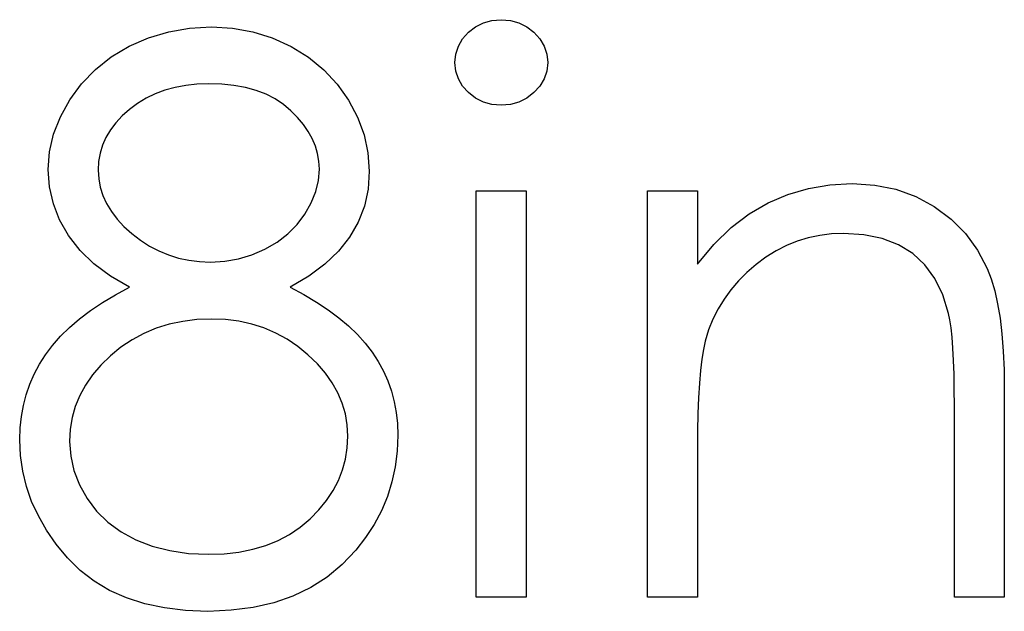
# Model space of a CAD drawing. Header units: inches. Extents: x 1694 to 2505, y -239 to -56.
# Tile 238 of 256: x 1860.08 to 1860.324, y -87.895 to -87.748. Entities that reach past the tile are written whole.
import ezdxf

# ---------------------------------------------------------------- set-up
doc = ezdxf.new("R2010")
doc.units = ezdxf.units.IN
doc.header["$LTSCALE"] = 0.5
doc.header["$MEASUREMENT"] = 0

msp = doc.modelspace()

# ---------------------------------------------------------------- linework, layer by layer
at = {"color": 7, "linetype": 'Continuous'}
for p, q in [((1860.11711, -87.75109), (1860.12227, -87.75018)), ((1860.12227, -87.75018), (1860.12766, -87.74987)), ((1860.12766, -87.74987), (1860.1329, -87.75018)), ((1860.1329, -87.75018), (1860.13792, -87.75109)), ((1860.19134, -87.75123), (1860.1931, -87.74987)), ((1860.1931, -87.74987), (1860.19506, -87.74888)), ((1860.19506, -87.74888), (1860.19713, -87.7483)), ((1860.19713, -87.7483), (1860.1994, -87.74811)), ((1860.1994, -87.74811), (1860.20169, -87.7483)), ((1860.20169, -87.7483), (1860.20381, -87.74888)), ((1860.20381, -87.74888), (1860.20577, -87.74987)), ((1860.20577, -87.74987), (1860.20754, -87.75123)), ((1860.10731, -87.7547), (1860.11212, -87.75258)), ((1860.11212, -87.75258), (1860.11711, -87.75109)), ((1860.13792, -87.75109), (1860.14276, -87.75263)), ((1860.14276, -87.75263), (1860.14739, -87.75476)), ((1860.18987, -87.75286), (1860.19134, -87.75123)), ((1860.20754, -87.75123), (1860.20903, -87.75286)), ((1860.10287, -87.75735), (1860.10731, -87.7547)), ((1860.14739, -87.75476), (1860.1517, -87.75741)), ((1860.18819, -87.75664), (1860.18883, -87.75468)), ((1860.18883, -87.75468), (1860.18987, -87.75286)), ((1860.20903, -87.75286), (1860.21008, -87.75468)), ((1860.21008, -87.75468), (1860.21071, -87.75664)), ((1860.09895, -87.76045), (1860.10287, -87.75735)), ((1860.1517, -87.75741), (1860.15548, -87.76053)), ((1860.18797, -87.75876), (1860.18819, -87.75664)), ((1860.21071, -87.75664), (1860.21094, -87.75876)), ((1860.18819, -87.76083), (1860.18797, -87.75876)), ((1860.21094, -87.75876), (1860.21071, -87.76083)), ((1860.09553, -87.76398), (1860.09895, -87.76045)), ((1860.15548, -87.76053), (1860.15879, -87.76406)), ((1860.18883, -87.76277), (1860.18819, -87.76083)), ((1860.21071, -87.76083), (1860.21008, -87.76277)), ((1860.0926, -87.76798), (1860.09553, -87.76398)), ((1860.11869, -87.76489), (1860.11617, -87.76558)), ((1860.12131, -87.76439), (1860.11869, -87.76489)), ((1860.12407, -87.76412), (1860.12131, -87.76439)), ((1860.12697, -87.76401), (1860.12407, -87.76412)), ((1860.13022, -87.76412), (1860.12697, -87.76401)), ((1860.13326, -87.76442), (1860.13022, -87.76412)), ((1860.1361, -87.76495), (1860.13326, -87.76442)), ((1860.13875, -87.76566), (1860.1361, -87.76495)), ((1860.15879, -87.76406), (1860.16161, -87.76804)), ((1860.18987, -87.76456), (1860.18883, -87.76277)), ((1860.19134, -87.76619), (1860.18987, -87.76456)), ((1860.20903, -87.76456), (1860.20754, -87.76619)), ((1860.21008, -87.76277), (1860.20903, -87.76456)), ((1860.11377, -87.76649), (1860.11154, -87.76757)), ((1860.11617, -87.76558), (1860.11377, -87.76649)), ((1860.14121, -87.7666), (1860.13875, -87.76566)), ((1860.14347, -87.76776), (1860.14121, -87.7666)), ((1860.1931, -87.76754), (1860.19134, -87.76619)), ((1860.20754, -87.76619), (1860.20577, -87.76754)), ((1860.09028, -87.77221), (1860.0926, -87.76798)), ((1860.10941, -87.76887), (1860.1074, -87.77036)), ((1860.11154, -87.76757), (1860.10941, -87.76887)), ((1860.14552, -87.76911), (1860.14347, -87.76776)), ((1860.14737, -87.77066), (1860.14552, -87.76911)), ((1860.16161, -87.76804), (1860.16387, -87.77226)), ((1860.19506, -87.76853), (1860.1931, -87.76754)), ((1860.19713, -87.76911), (1860.19506, -87.76853)), ((1860.1994, -87.76931), (1860.19713, -87.76911)), ((1860.20169, -87.76911), (1860.1994, -87.76931)), ((1860.20381, -87.76853), (1860.20169, -87.76911)), ((1860.20577, -87.76754), (1860.20381, -87.76853)), ((1860.0886, -87.77651), (1860.09028, -87.77221)), ((1860.10557, -87.77198), (1860.104, -87.77367)), ((1860.1074, -87.77036), (1860.10557, -87.77198)), ((1860.14902, -87.77234), (1860.14737, -87.77066)), ((1860.16387, -87.77226), (1860.16547, -87.77662)), ((1860.104, -87.77367), (1860.10268, -87.77543)), ((1860.15046, -87.77405), (1860.14902, -87.77234)), ((1860.15164, -87.77579), (1860.15046, -87.77405)), ((1860.0876, -87.78085), (1860.0886, -87.77651)), ((1860.10268, -87.77543), (1860.10157, -87.77728)), ((1860.15264, -87.77759), (1860.15164, -87.77579)), ((1860.16547, -87.77662), (1860.16644, -87.78107)), ((1860.10074, -87.77922), (1860.10014, -87.7812)), ((1860.10157, -87.77728), (1860.10074, -87.77922)), ((1860.15341, -87.77944), (1860.15264, -87.77759)), ((1860.15396, -87.78129), (1860.15341, -87.77944)), ((1860.08727, -87.78523), (1860.0876, -87.78085)), ((1860.10014, -87.7812), (1860.09975, -87.78327)), ((1860.15429, -87.78319), (1860.15396, -87.78129)), ((1860.16644, -87.78107), (1860.16677, -87.78562)), ((1860.09975, -87.78327), (1860.09964, -87.78543)), ((1860.1544, -87.78515), (1860.15429, -87.78319)), ((1860.08758, -87.78954), (1860.08727, -87.78523)), ((1860.09964, -87.78543), (1860.09978, -87.78758)), ((1860.15418, -87.78794), (1860.1544, -87.78515)), ((1860.16677, -87.78562), (1860.16647, -87.79009)), ((1860.09978, -87.78758), (1860.10016, -87.78965)), ((1860.15352, -87.79073), (1860.15418, -87.78794)), ((1860.2755, -87.78993), (1860.28083, -87.78904)), ((1860.28083, -87.78904), (1860.28635, -87.78874)), ((1860.28635, -87.78874), (1860.29192, -87.7891)), ((1860.29192, -87.7891), (1860.29717, -87.79015)), ((1860.08854, -87.79371), (1860.08758, -87.78954)), ((1860.10016, -87.78965), (1860.1008, -87.79169)), ((1860.1008, -87.79169), (1860.10174, -87.79368)), ((1860.15239, -87.79349), (1860.15352, -87.79073)), ((1860.16647, -87.79009), (1860.16556, -87.79432)), ((1860.19327, -87.79051), (1860.20564, -87.79051)), ((1860.19327, -87.8912), (1860.19327, -87.79051)), ((1860.20564, -87.79051), (1860.20564, -87.8912)), ((1860.23567, -87.79051), (1860.24803, -87.79051)), ((1860.23567, -87.8912), (1860.23567, -87.79051)), ((1860.24803, -87.79051), (1860.24803, -87.80867)), ((1860.26551, -87.79349), (1860.27039, -87.79142)), ((1860.27039, -87.79142), (1860.2755, -87.78993)), ((1860.29717, -87.79015), (1860.30208, -87.79194)), ((1860.09009, -87.79774), (1860.08854, -87.79371)), ((1860.10174, -87.79368), (1860.1029, -87.79561)), ((1860.15084, -87.79628), (1860.15239, -87.79349)), ((1860.26081, -87.79622), (1860.26551, -87.79349)), ((1860.30208, -87.79194), (1860.30666, -87.79443)), ((1860.1029, -87.79561), (1860.10433, -87.79752)), ((1860.14888, -87.7989), (1860.15084, -87.79628)), ((1860.16556, -87.79432), (1860.16401, -87.79829)), ((1860.25634, -87.79964), (1860.26081, -87.79622)), ((1860.30666, -87.79443), (1860.3108, -87.79752)), ((1860.0923, -87.80163), (1860.09009, -87.79774)), ((1860.10433, -87.79752), (1860.10602, -87.79934)), ((1860.14659, -87.80122), (1860.14888, -87.7989)), ((1860.16401, -87.79829), (1860.16188, -87.80202)), ((1860.3108, -87.79752), (1860.31439, -87.80111)), ((1860.10602, -87.79934), (1860.10798, -87.80113)), ((1860.10798, -87.80113), (1860.1101, -87.80279)), ((1860.14394, -87.80326), (1860.14659, -87.80122)), ((1860.25209, -87.80381), (1860.25634, -87.79964)), ((1860.28121, -87.80122), (1860.27831, -87.80158)), ((1860.28419, -87.80111), (1860.28121, -87.80122)), ((1860.28922, -87.80141), (1860.28419, -87.80111)), ((1860.29375, -87.80235), (1860.28922, -87.80141)), ((1860.31439, -87.80111), (1860.31737, -87.80519)), ((1860.09514, -87.8053), (1860.0923, -87.80163)), ((1860.1101, -87.80279), (1860.11234, -87.80423)), ((1860.14093, -87.805), (1860.14394, -87.80326)), ((1860.16188, -87.80202), (1860.15912, -87.80549)), ((1860.24803, -87.80867), (1860.25209, -87.80381)), ((1860.27274, -87.80301), (1860.27006, -87.80411)), ((1860.27547, -87.80218), (1860.27274, -87.80301)), ((1860.27831, -87.80158), (1860.27547, -87.80218)), ((1860.29778, -87.80389), (1860.29375, -87.80235)), ((1860.30131, -87.80607), (1860.29778, -87.80389)), ((1860.09859, -87.80864), (1860.09514, -87.8053)), ((1860.11234, -87.80423), (1860.11463, -87.80541)), ((1860.11463, -87.80541), (1860.11703, -87.80641)), ((1860.11703, -87.80641), (1860.11951, -87.80718)), ((1860.13439, -87.80737), (1860.1377, -87.80638)), ((1860.1377, -87.80638), (1860.14093, -87.805)), ((1860.15912, -87.80549), (1860.15578, -87.8087)), ((1860.26747, -87.80541), (1860.26495, -87.80699)), ((1860.27006, -87.80411), (1860.26747, -87.80541)), ((1860.30432, -87.80886), (1860.30131, -87.80607)), ((1860.31737, -87.80519), (1860.31977, -87.80977)), ((1860.10268, -87.81171), (1860.09859, -87.80864)), ((1860.11951, -87.80718), (1860.12208, -87.80773)), ((1860.12208, -87.80773), (1860.12473, -87.80806)), ((1860.12473, -87.80806), (1860.12746, -87.80817)), ((1860.12746, -87.80817), (1860.13097, -87.80798)), ((1860.13097, -87.80798), (1860.13439, -87.80737)), ((1860.15578, -87.8087), (1860.15178, -87.81171)), ((1860.26253, -87.80878), (1860.26023, -87.81077)), ((1860.26495, -87.80699), (1860.26253, -87.80878)), ((1860.3068, -87.81226), (1860.30432, -87.80886)), ((1860.26023, -87.81077), (1860.25816, -87.81284)), ((1860.31977, -87.80977), (1860.32077, -87.81234)), ((1860.1074, -87.81444), (1860.10268, -87.81171)), ((1860.15178, -87.81171), (1860.1472, -87.81444)), ((1860.25816, -87.81284), (1860.25629, -87.81505)), ((1860.30876, -87.81629), (1860.3068, -87.81226)), ((1860.32077, -87.81234), (1860.32162, -87.81527)), ((1860.10392, -87.81629), (1860.1074, -87.81444)), ((1860.1472, -87.81444), (1860.15057, -87.81623)), ((1860.25629, -87.81505), (1860.2546, -87.81736)), ((1860.32162, -87.81527), (1860.32234, -87.8185)), ((1860.09773, -87.82021), (1860.10072, -87.81822)), ((1860.10072, -87.81822), (1860.10392, -87.81629)), ((1860.15057, -87.81623), (1860.15369, -87.81808)), ((1860.15369, -87.81808), (1860.15656, -87.82001)), ((1860.2546, -87.81736), (1860.25314, -87.81979)), ((1860.31017, -87.82093), (1860.30876, -87.81629)), ((1860.32234, -87.8185), (1860.32295, -87.82208)), ((1860.09503, -87.82228), (1860.09773, -87.82021)), ((1860.15656, -87.82001), (1860.15921, -87.82197)), ((1860.25314, -87.81979), (1860.25187, -87.82233)), ((1860.3105, -87.82253), (1860.31017, -87.82093)), ((1860.09255, -87.8244), (1860.09503, -87.82228)), ((1860.12059, -87.82288), (1860.11722, -87.82357)), ((1860.1241, -87.82244), (1860.12059, -87.82288)), ((1860.12777, -87.82231), (1860.1241, -87.82244)), ((1860.13119, -87.82244), (1860.12777, -87.82231)), ((1860.13447, -87.82286), (1860.13119, -87.82244)), ((1860.13765, -87.82355), (1860.13447, -87.82286)), ((1860.15921, -87.82197), (1860.16164, -87.82402)), ((1860.25187, -87.82233), (1860.25079, -87.82501)), ((1860.3108, -87.82451), (1860.3105, -87.82253)), ((1860.32295, -87.82208), (1860.32339, -87.826)), ((1860.09031, -87.82658), (1860.09255, -87.8244)), ((1860.11096, -87.82587), (1860.10803, -87.82744)), ((1860.11402, -87.82457), (1860.11096, -87.82587)), ((1860.11722, -87.82357), (1860.11402, -87.82457)), ((1860.14069, -87.82451), (1860.13765, -87.82355)), ((1860.14361, -87.82576), (1860.14069, -87.82451)), ((1860.1464, -87.82727), (1860.14361, -87.82576)), ((1860.16164, -87.82402), (1860.16382, -87.82614)), ((1860.25079, -87.82501), (1860.24994, -87.82777)), ((1860.31105, -87.82683), (1860.3108, -87.82451)), ((1860.08835, -87.82882), (1860.09031, -87.82658)), ((1860.10803, -87.82744), (1860.10527, -87.82929)), ((1860.14905, -87.82907), (1860.1464, -87.82727)), ((1860.16382, -87.82614), (1860.16575, -87.8283)), ((1860.16575, -87.8283), (1860.16746, -87.83053)), ((1860.24994, -87.82777), (1860.2495, -87.82981)), ((1860.31127, -87.82951), (1860.31105, -87.82683)), ((1860.32339, -87.826), (1860.32372, -87.83025)), ((1860.08661, -87.83114), (1860.08835, -87.82882)), ((1860.10527, -87.82929), (1860.10268, -87.83141)), ((1860.15159, -87.83114), (1860.14905, -87.82907)), ((1860.16746, -87.83053), (1860.16895, -87.83282)), ((1860.2495, -87.82981), (1860.24911, -87.83224)), ((1860.31144, -87.83257), (1860.31127, -87.82951)), ((1860.32372, -87.83025), (1860.32394, -87.83486)), ((1860.08512, -87.83351), (1860.08661, -87.83114)), ((1860.10268, -87.83141), (1860.1003, -87.83373)), ((1860.15391, -87.83337), (1860.15159, -87.83114)), ((1860.16895, -87.83282), (1860.17025, -87.8352)), ((1860.24911, -87.83224), (1860.24878, -87.83503)), ((1860.31155, -87.83597), (1860.31144, -87.83257)), ((1860.08382, -87.83597), (1860.08512, -87.83351)), ((1860.1003, -87.83373), (1860.09826, -87.83613)), ((1860.15592, -87.83569), (1860.15391, -87.83337)), ((1860.17025, -87.8352), (1860.17135, -87.83765)), ((1860.24878, -87.83503), (1860.2485, -87.83823)), ((1860.32394, -87.83486), (1860.324, -87.83978)), ((1860.08272, -87.83848), (1860.08382, -87.83597)), ((1860.09826, -87.83613), (1860.09652, -87.83865)), ((1860.15761, -87.83809), (1860.15592, -87.83569)), ((1860.15901, -87.84058), (1860.15761, -87.83809)), ((1860.17135, -87.83765), (1860.17224, -87.84016)), ((1860.3116, -87.83972), (1860.31155, -87.83597)), ((1860.08181, -87.84108), (1860.08272, -87.83848)), ((1860.09652, -87.83865), (1860.09511, -87.84124)), ((1860.17224, -87.84016), (1860.17295, -87.84279)), ((1860.2485, -87.83823), (1860.24831, -87.84179)), ((1860.31163, -87.84384), (1860.3116, -87.83972)), ((1860.324, -87.83978), (1860.324, -87.8912)), ((1860.08112, -87.84375), (1860.08181, -87.84108)), ((1860.09511, -87.84124), (1860.09398, -87.84395)), ((1860.16009, -87.84315), (1860.15901, -87.84058)), ((1860.17295, -87.84279), (1860.17345, -87.84546)), ((1860.24831, -87.84179), (1860.24814, -87.84574)), ((1860.08062, -87.84649), (1860.08112, -87.84375)), ((1860.09398, -87.84395), (1860.09321, -87.84673)), ((1860.16086, -87.8458), (1860.16009, -87.84315)), ((1860.31163, -87.8912), (1860.31163, -87.84384)), ((1860.08032, -87.8493), (1860.08062, -87.84649)), ((1860.09321, -87.84673), (1860.09274, -87.84963)), ((1860.1613, -87.8485), (1860.16086, -87.8458)), ((1860.17345, -87.84546), (1860.17373, -87.84822)), ((1860.24814, -87.84574), (1860.24806, -87.85007)), ((1860.08021, -87.8522), (1860.08032, -87.8493)), ((1860.09274, -87.84963), (1860.09257, -87.85261)), ((1860.16147, -87.85132), (1860.1613, -87.8485)), ((1860.17373, -87.84822), (1860.17384, -87.85107)), ((1860.24806, -87.85007), (1860.24803, -87.85479)), ((1860.0804, -87.85615), (1860.08021, -87.8522)), ((1860.09257, -87.85261), (1860.09285, -87.85631)), ((1860.16133, -87.85421), (1860.16147, -87.85132)), ((1860.17384, -87.85107), (1860.17367, -87.85504)), ((1860.16089, -87.857), (1860.16133, -87.85421)), ((1860.17367, -87.85504), (1860.17317, -87.85891)), ((1860.24803, -87.85479), (1860.24803, -87.8912)), ((1860.08095, -87.86001), (1860.0804, -87.85615)), ((1860.09285, -87.85631), (1860.09365, -87.85987)), ((1860.16015, -87.85971), (1860.16089, -87.857)), ((1860.08186, -87.86379), (1860.08095, -87.86001)), ((1860.09365, -87.85987), (1860.095, -87.86338)), ((1860.15912, -87.8623), (1860.16015, -87.85971)), ((1860.17317, -87.85891), (1860.17237, -87.86266)), ((1860.15783, -87.86481), (1860.15912, -87.8623)), ((1860.08316, -87.86749), (1860.08186, -87.86379)), ((1860.095, -87.86338), (1860.09688, -87.86675)), ((1860.1562, -87.86724), (1860.15783, -87.86481)), ((1860.17237, -87.86266), (1860.17124, -87.86628)), ((1860.09688, -87.86675), (1860.09925, -87.86989)), ((1860.15429, -87.86959), (1860.1562, -87.86724)), ((1860.17124, -87.86628), (1860.16975, -87.86981)), ((1860.08484, -87.87111), (1860.08316, -87.86749)), ((1860.15211, -87.87183), (1860.15429, -87.86959)), ((1860.16975, -87.86981), (1860.16796, -87.87318)), ((1860.08686, -87.87464), (1860.08484, -87.87111)), ((1860.09925, -87.86989), (1860.10207, -87.87263)), ((1860.14968, -87.8739), (1860.15211, -87.87183)), ((1860.08926, -87.87809), (1860.08686, -87.87464)), ((1860.10207, -87.87263), (1860.1053, -87.87503)), ((1860.14703, -87.87566), (1860.14968, -87.8739)), ((1860.16796, -87.87318), (1860.16586, -87.87646)), ((1860.1053, -87.87503), (1860.10897, -87.87701)), ((1860.10897, -87.87701), (1860.11303, -87.87859)), ((1860.14419, -87.87718), (1860.14703, -87.87566)), ((1860.16586, -87.87646), (1860.1634, -87.87961)), ((1860.09205, -87.88146), (1860.08926, -87.87809)), ((1860.11303, -87.87859), (1860.11736, -87.87969)), ((1860.13447, -87.88005), (1860.13792, -87.87936)), ((1860.13792, -87.87936), (1860.14115, -87.87839)), ((1860.14115, -87.87839), (1860.14419, -87.87718)), ((1860.0952, -87.88458), (1860.09205, -87.88146)), ((1860.11736, -87.87969), (1860.12203, -87.88038)), ((1860.12203, -87.88038), (1860.12697, -87.8806)), ((1860.12697, -87.8806), (1860.13083, -87.88047)), ((1860.13083, -87.88047), (1860.13447, -87.88005)), ((1860.1634, -87.87961), (1860.16004, -87.88314)), ((1860.16004, -87.88314), (1860.15634, -87.88623)), ((1860.09867, -87.88726), (1860.0952, -87.88458)), ((1860.15634, -87.88623), (1860.15228, -87.88883)), ((1860.10248, -87.88955), (1860.09867, -87.88726)), ((1860.15228, -87.88883), (1860.14786, -87.89095)), ((1860.10668, -87.89142), (1860.10248, -87.88955)), ((1860.11118, -87.89286), (1860.10668, -87.89142)), ((1860.14786, -87.89095), (1860.14311, -87.89261)), ((1860.20564, -87.8912), (1860.19327, -87.8912)), ((1860.24803, -87.8912), (1860.23567, -87.8912)), ((1860.324, -87.8912), (1860.31163, -87.8912)), ((1860.11606, -87.89391), (1860.11118, -87.89286)), ((1860.12128, -87.89452), (1860.11606, -87.89391)), ((1860.13804, -87.8938), (1860.1326, -87.89449)), ((1860.14311, -87.89261), (1860.13804, -87.8938)), ((1860.12683, -87.89474), (1860.12128, -87.89452)), ((1860.1326, -87.89449), (1860.12683, -87.89474))]:
    msp.add_line(p, q, dxfattribs=at)

doc.saveas('drawing.dxf')
